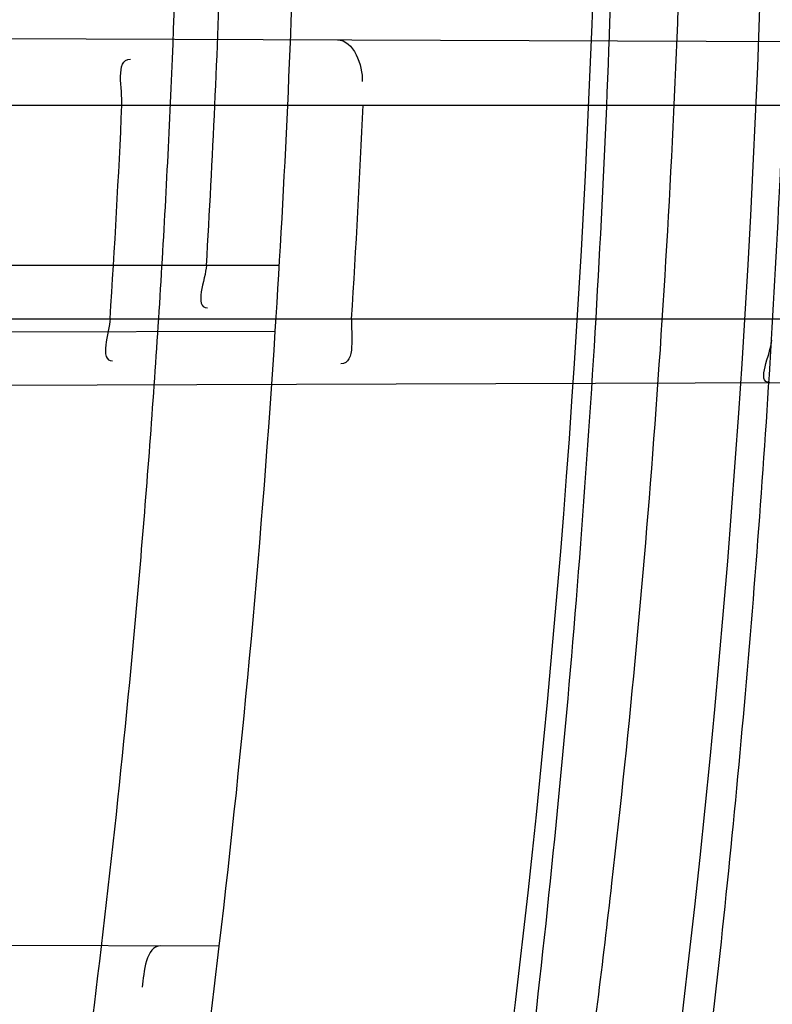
# Model space of a CAD drawing. Header units: millimetres. Extents: x 0 to 297, y 0 to 210.
# Tile 32 of 256: x 146.2165 to 146.2412, y 91.0233 to 91.0556. Entities that reach past the tile are written whole.
import ezdxf

# ---------------------------------------------------------------- set-up
doc = ezdxf.new("R2010")
doc.units = ezdxf.units.MM
doc.header["$LTSCALE"] = 16.335
doc.layers.get('0').update_dxf_attribs({"linetype": 'CONTINUOUS'})
for name, color, linetype in [('01_GLOBAL', 7, 'CONTINUOUS'), ('INTFCLR_1', 7, 'CONTINUOUS'), ('INTFCLR_144815', 7, 'CONTINUOUS')]:
    doc.layers.add(name, color=color, linetype=linetype)

msp = doc.modelspace()

# ---------------------------------------------------------------- linework, layer by layer
at = {"color": 7, "linetype": 'Continuous'}
msp.add_circle((146.8548034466, 92.13446435), 2.66, dxfattribs=at)
at = {"color": 9, "linetype": 'Continuous'}
msp.add_arc((146.8548034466, 92.13446435), 2.6259090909, 182.9674534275, 267.0325465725, dxfattribs=at)
at = {"layer": '01_GLOBAL', "color": 7, "linetype": 'Continuous'}
msp.add_circle((146.8548034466, 92.13446435), 2.695, dxfattribs=at)
at = {"layer": 'INTFCLR_1', "color": 9, "linetype": 'Continuous'}
for p, q in [((146.2038547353, 91.0549971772), (146.2627179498, 91.054791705)), ((146.2047874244, 91.0527686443), (146.2626121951, 91.0527686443)), ((146.2250232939, 91.0475186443), (146.2008186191, 91.0475186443)), ((146.2043853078, 91.0457686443), (146.2622645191, 91.0457686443)), ((146.201328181, 91.04528129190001), (146.2248900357, 91.0453635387)), ((146.2031934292, 91.0435378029), (146.2621692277, 91.04374366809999)), ((146.2230523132, 91.02518016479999), (146.1993861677, 91.0252627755))]:
    msp.add_line(p, q, dxfattribs=at)
at = {"layer": 'INTFCLR_1', "color": 6, "linetype": 'Continuous'}
for centre, radius, start, end in [((145.8396077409, 91.0702686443), 0.4224162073, 270, 90.00000002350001), ((145.8396077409, 91.0702686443), 0.4014439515, 270, 90.00000002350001), ((145.8396077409, 91.0702686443), 0.3860864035, 356.3014783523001, 358.5013841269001), ((145.8399370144, 91.07026790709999), 0.3833678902, 356.5980381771, 358.1689897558), ((145.840070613, 91.0702682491), 0.380188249, 356.3052585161, 357.3618125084), ((145.8390276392, 91.07026825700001), 0.3891384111, 356.3903501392, 357.4225309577), ((145.8396077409, 91.0702686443), 0.3860864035, 351.0719019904, 353.2935009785)]:
    msp.add_arc(centre, radius, start, end, dxfattribs=at)
at = {"layer": 'INTFCLR_1', "color": 9, "linetype": 'Continuous'}
msp.add_arc((145.8396077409, 91.0702686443), 0.3860864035, 353.2935009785, 356.3014783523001, dxfattribs=at)
for points, knots in [([(146.215167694, 90.9396470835), (146.2159987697, 90.9419085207), (146.2176274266, 90.946474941), (146.2207305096, 90.9557355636), (146.2257654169, 90.97235802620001), (146.2304341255, 90.99186806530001), (146.2335169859, 91.0093050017), (146.2348129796, 91.0182086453), (146.2354818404, 91.02335838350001), (146.2370256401, 91.0362869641), (146.2386297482, 91.0583777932), (146.2383725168, 91.0844410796), (146.2371603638, 91.1013312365), (146.2363978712, 91.10913017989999), (146.2358364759, 91.11431722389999), (146.2341019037, 91.1283170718), (146.2301634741, 91.1507347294), (146.2244881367, 91.17262139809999), (146.2204287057, 91.18561168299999), (146.2189019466, 91.1902581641), (146.2165792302, 91.19710265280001), (146.2113391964, 91.2114121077), (146.2022901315, 91.2324139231), (146.191984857, 91.25225539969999), (146.1848007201, 91.2644679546), (146.1814430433, 91.2699042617), (146.1792124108, 91.2734478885), (146.1731796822, 91.2827676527), (146.1630706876, 91.2970711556), (146.1490288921, 91.31448381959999), (146.1371354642, 91.3275359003), (146.1288272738, 91.33587871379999), (146.1242335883, 91.3402958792), (146.1178598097, 91.34625301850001), (146.1089384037, 91.3540531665), (146.0992814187, 91.3616216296), (146.0931582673, 91.3659756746), (146.0901748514, 91.36797805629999), (146.0877179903, 91.3695554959), (146.0855301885, 91.370872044), (146.0836031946, 91.37188306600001), (146.0825200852, 91.3723860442), (146.0816575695, 91.37269367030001), (146.0810609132, 91.3728329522), (146.0805598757, 91.3727572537), (146.0804622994, 91.37228572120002), (146.0807027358, 91.3717645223), (146.0811202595, 91.37104224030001), (146.0817948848, 91.3701330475), (146.0826939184, 91.36902450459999), (146.0838249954, 91.3677243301), (146.0851758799, 91.36623182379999), (146.086740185, 91.3645487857), (146.0892045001, 91.3619398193), (146.0927127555, 91.3582725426), (146.0992604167, 91.35140180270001), (146.106411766, 91.3436935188), (146.1129263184, 91.3363261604), (146.1169531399, 91.331641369), (146.123428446, 91.3239507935), (146.1333417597, 91.31148785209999), (146.1463378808, 91.2933556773), (146.155744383, 91.27855323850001), (146.1619029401, 91.26801686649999), (146.1660815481, 91.2606062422), (146.1732904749, 91.2470796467), (146.1829180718, 91.22665319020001), (146.189559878, 91.2096229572), (146.192649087, 91.2007931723)], [0, 0, 0, 0, 0.0103790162, 0.0208837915, 0.0420711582, 0.08518389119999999, 0.1071959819, 0.1183353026, 0.1239410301, 0.1295663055, 0.1744258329, 0.2192337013, 0.2417180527, 0.2473539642, 0.2529903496, 0.2641931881, 0.3081223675, 0.3509244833, 0.3614867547, 0.3667496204, 0.3719934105, 0.3926231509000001, 0.4323812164, 0.470412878, 0.488854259, 0.4934078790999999, 0.4979383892, 0.5068921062, 0.5412323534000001, 0.5733304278, 0.6031976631, 0.6172528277, 0.6240454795, 0.630650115, 0.6548352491, 0.6750685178, 0.6834752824, 0.6871962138, 0.6905460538, 0.6960524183, 0.6981915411, 0.6999110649, 0.7012078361, 0.7020914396, 0.7026255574, 0.7031007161, 0.7038824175, 0.7050749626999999, 0.7066970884, 0.7087489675, 0.7112252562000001, 0.7141187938, 0.7174211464, 0.7211233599, 0.729578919, 0.7392839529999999, 0.762009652, 0.7748693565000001, 0.7816473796, 0.7886214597, 0.8181786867, 0.8502212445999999, 0.8846823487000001, 0.8936821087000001, 0.9027944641, 0.9213301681, 0.9597016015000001, 1, 1, 1, 1]), ([(146.0853256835, 91.3712686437), (146.0858354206, 91.3712685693), (146.0884302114, 91.37024205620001), (146.0914097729, 91.3684995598), (146.094679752, 91.36644225), (146.0977098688, 91.3644452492), (146.1039326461, 91.360106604), (146.1137472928, 91.3525690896), (146.1228234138, 91.3447983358), (146.1293077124, 91.3388643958), (146.1339781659, 91.33446754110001), (146.1424222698, 91.3261670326), (146.1545124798, 91.3131819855), (146.1687911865, 91.29585634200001), (146.1790766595, 91.28161812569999), (146.1852148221, 91.2723404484), (146.1874832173, 91.2688147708), (146.1908964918, 91.263408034), (146.1981971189, 91.2512666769), (146.2086731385, 91.2315369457), (146.2178781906, 91.21064109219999), (146.2232089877, 91.19640184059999), (146.2255710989, 91.18959322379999), (146.227123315, 91.18497242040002), (146.2312489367, 91.17205880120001), (146.2370185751, 91.1502981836), (146.2410247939, 91.1279970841), (146.242788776, 91.1140716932), (146.2433595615, 91.1089133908), (146.2441347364, 91.1011583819), (146.2453671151, 91.08436335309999), (146.2456287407, 91.058442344), (146.2439975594, 91.03647449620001), (146.2424282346, 91.02361998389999), (146.2417481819, 91.0184987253), (146.2404303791, 91.0096435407), (146.2372949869, 90.9922981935), (146.2325471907, 90.97289442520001), (146.2274296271, 90.95636879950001), (146.2242749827, 90.9471599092), (146.2226192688, 90.94261896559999), (146.2217743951, 90.9403701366)], [0, 0, 0, 0, 0.0031306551, 0.0166311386, 0.0214593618, 0.0268204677, 0.03892666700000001, 0.0680356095, 0.1027865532, 0.1122690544, 0.1220182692, 0.1421808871, 0.1849821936, 0.2309157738, 0.2799873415, 0.2927705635, 0.2992370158, 0.3057352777, 0.3320402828, 0.3862318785, 0.4428084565, 0.4721382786, 0.4795908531, 0.487069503, 0.5020757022, 0.562848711, 0.6251729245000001, 0.641061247, 0.6490543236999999, 0.6570463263, 0.6889269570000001, 0.7524525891, 0.8160592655, 0.8240370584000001, 0.8319876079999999, 0.8477879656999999, 0.8790177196, 0.9402188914, 0.9703170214, 0.9852457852, 1, 1, 1, 1]), ([(146.0853256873, 90.7692686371), (146.0851880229, 90.76926865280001), (146.0848509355, 90.76933511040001), (146.0848682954, 90.76994105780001), (146.0852289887, 90.7705644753), (146.0858526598, 90.7714910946), (146.0868032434, 90.7726443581), (146.0886356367, 90.7747215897), (146.090803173, 90.7769929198), (146.093215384, 90.77947858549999), (146.0959839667, 90.7823063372), (146.1017014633, 90.78813019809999), (146.1087122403, 90.79541364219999), (146.1151564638, 90.8024097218), (146.1186445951, 90.80629812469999), (146.1207113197, 90.8086358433), (146.1261908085, 90.8148966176), (146.1356953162, 90.82630389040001), (146.1488811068, 90.8438006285), (146.1596415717, 90.8598377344), (146.1664241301, 90.87098636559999), (146.1695721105, 90.8763942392), (146.1716900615, 90.88010002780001), (146.1775256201, 90.8906021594), (146.1865751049, 90.9085978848), (146.1953782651, 90.9295730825), (146.2008882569, 90.9449633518), (146.2034958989, 90.9529350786), (146.2049438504, 90.9575818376), (146.2085119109, 90.96942638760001), (146.2137695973, 90.9900678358), (146.2180725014, 91.0149384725), (146.2199207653, 91.0314342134), (146.2205908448, 91.0391798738), (146.2209875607, 91.0443838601), (146.221855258, 91.0586438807), (146.2220882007, 91.0819731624), (146.2204334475, 91.1052178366), (146.2187124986, 91.1193111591), (146.218008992, 91.1244278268), (146.2168850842, 91.13203296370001), (146.2140893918, 91.1481570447), (146.2084266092, 91.17229781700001), (146.202482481, 91.1910654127), (146.1992099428, 91.20019722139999)], [0, 0, 0, 0, 0.0008731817, 0.001718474, 0.0032338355, 0.0055641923, 0.008732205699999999, 0.0127298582, 0.0231213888, 0.0286463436, 0.0346993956, 0.04822263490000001, 0.0804125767, 0.0988155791, 0.1085508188, 0.1135449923, 0.1186070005, 0.1613231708, 0.2076862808, 0.2575123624, 0.2837454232, 0.2904461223, 0.2972015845, 0.3108183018, 0.3666504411, 0.4248609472, 0.4549769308, 0.4703146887, 0.4780576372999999, 0.4858477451, 0.5487776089, 0.6130123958, 0.6457680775, 0.6540347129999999, 0.6623246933, 0.6788711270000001, 0.74464742, 0.8101273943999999, 0.8265053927, 0.8346996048, 0.8428861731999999, 0.8752668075, 0.9384714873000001, 1, 1, 1, 1])]:
    msp.add_open_spline(points, degree=3, knots=knots, dxfattribs=at)
at = {"layer": 'INTFCLR_1', "color": 6, "linetype": 'Continuous'}
for points, knots in [([(146.1150652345, 91.3712686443), (146.1142109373, 91.3712686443), (146.1157546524, 91.3683280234), (146.1170803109, 91.3667058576), (146.1192467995, 91.3638593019), (146.1219201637, 91.3606396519), (146.125337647, 91.3565305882), (146.129332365, 91.3517587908), (146.1336170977, 91.3465688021), (146.1378478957, 91.3413533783), (146.1417862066, 91.33638567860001), (146.1454017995, 91.33172329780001), (146.1486896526, 91.3273866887), (146.1516611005, 91.3233827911), (146.1543369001, 91.3197024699), (146.156743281, 91.3163299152), (146.1589048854, 91.3132456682), (146.1608385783, 91.3104414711), (146.1625660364, 91.3078989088), (146.1641084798, 91.30559694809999), (146.165490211, 91.30350884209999), (146.1667189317, 91.3016311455), (146.1678098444, 91.29994672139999), (146.1687779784, 91.29843810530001), (146.1696459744, 91.2970741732), (146.1706214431, 91.29552968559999), (146.171753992, 91.2937197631), (146.1728766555, 91.29190262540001), (146.1738510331, 91.2903096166), (146.1746912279, 91.2889253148), (146.1756155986, 91.2873892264), (146.1766371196, 91.2856754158), (146.1777643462, 91.28376355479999), (146.1790081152, 91.2816276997), (146.1803754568, 91.2792474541), (146.181880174, 91.2765877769), (146.1835347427, 91.2736124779), (146.1853542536, 91.27027563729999), (146.1873580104, 91.2665190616), (146.1895596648, 91.26228659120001), (146.1919715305, 91.2575132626), (146.194608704, 91.25211957), (146.1974929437, 91.24599442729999), (146.200642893, 91.2390039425), (146.2040752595, 91.23097719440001), (146.207802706, 91.22170867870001), (146.2118351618, 91.2109047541), (146.2161179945, 91.1983172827), (146.2203681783, 91.1842931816), (146.2242872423, 91.1694234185), (146.2276657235, 91.1543820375), (146.2304753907, 91.139299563), (146.2327156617, 91.12423570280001), (146.2343982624, 91.1091881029), (146.2355287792, 91.09419226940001), (146.236117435, 91.07923359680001), (146.2361708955, 91.0643357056), (146.2356951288, 91.04948488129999), (146.2346936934, 91.03468304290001), (146.2331693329, 91.0199420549), (146.2311191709, 91.00523224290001), (146.2285428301, 90.9905732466), (146.2254275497, 90.9759332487), (146.2217708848, 90.96133081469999), (146.2176203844, 90.94696854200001), (146.2132204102, 90.93354429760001), (146.2088852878, 90.9216267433), (146.2048596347, 90.91144843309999), (146.2011587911, 90.9027023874), (146.1977663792, 90.8951298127), (146.1946668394, 90.88853337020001), (146.1918379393, 90.88275133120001), (146.1892594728, 90.8776633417), (146.1869119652, 90.8731715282), (146.1847820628, 90.86920240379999), (146.1828538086, 90.8656918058), (146.1811073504, 90.8625765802), (146.1795253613, 90.85980462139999), (146.1780916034, 90.8573318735), (146.1767959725, 90.85512907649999), (146.1756290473, 90.853169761), (146.1745782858, 90.8514245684), (146.1736278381, 90.8498612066), (146.1727650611, 90.8484544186), (146.1719665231, 90.84716262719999), (146.1711689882, 90.84588214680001), (146.1703111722, 90.8445150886), (146.1693416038, 90.84298277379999), (146.1682509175, 90.8412753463), (146.1670226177, 90.8393723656), (146.1656376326, 90.83725160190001), (146.1640803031, 90.83489670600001), (146.1623329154, 90.8322916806), (146.1603729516, 90.82941522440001), (146.1581781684, 90.826247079), (146.1557236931, 90.8227690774), (146.1529902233, 90.81897164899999), (146.1499514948, 90.81483864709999), (146.1465806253, 90.8103557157), (146.1428687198, 90.80553486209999), (146.1388145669, 90.8003907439), (146.1344498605, 90.7949851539), (146.129996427, 90.7895765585), (146.1258273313, 90.7845911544), (146.1222457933, 90.7802900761), (146.1194492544, 90.7769295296), (146.1171773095, 90.7739602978), (146.1158081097, 90.7722877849), (146.114193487, 90.7692686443), (146.1150652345, 90.7692686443)], [0, 0, 0, 0, 0.0038604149, 0.007501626, 0.0124785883, 0.0188917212, 0.0268498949, 0.0364677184, 0.0470694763, 0.05724446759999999, 0.0668187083, 0.0757144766, 0.08390537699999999, 0.0914099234, 0.09824517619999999, 0.1044667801, 0.1101313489, 0.1152642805, 0.1198589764, 0.1240215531, 0.1277856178, 0.1311734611, 0.1341617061, 0.1368541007, 0.1392736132, 0.1414672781, 0.1451087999, 0.148921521, 0.1511192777, 0.1535471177, 0.1562389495, 0.1592204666, 0.1625628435, 0.1662680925, 0.1703891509, 0.1749670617, 0.1800766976, 0.185772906, 0.1921414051, 0.1993155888, 0.2073311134, 0.2163077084, 0.2264451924, 0.2379233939, 0.2509534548, 0.2658909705, 0.2830621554, 0.3030578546, 0.3259639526, 0.3492662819, 0.3725305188, 0.395610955, 0.4185782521, 0.4413347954, 0.4640172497, 0.4865192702, 0.5089682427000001, 0.5313242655, 0.5536477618, 0.5759939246, 0.5982772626, 0.6207472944, 0.6432362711, 0.6658996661, 0.6887559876, 0.7107777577, 0.7297237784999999, 0.7460531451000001, 0.7602331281, 0.7726347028, 0.7835467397, 0.7931663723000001, 0.8017211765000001, 0.8093215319, 0.8160683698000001, 0.8220757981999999, 0.8274205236, 0.83220661, 0.8364980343, 0.8403367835, 0.8437547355, 0.8468031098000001, 0.8495420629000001, 0.8520223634, 0.8542604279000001, 0.8564046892, 0.8588391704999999, 0.8615533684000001, 0.8645986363, 0.8679945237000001, 0.8717882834, 0.8760445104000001, 0.8807522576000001, 0.8859628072, 0.8917731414, 0.8981681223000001, 0.9051985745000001, 0.9129160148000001, 0.9213486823, 0.930543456, 0.9404096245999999, 0.9509435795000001, 0.9619432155, 0.9720502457, 0.9803711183, 0.9870628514, 0.9922716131, 0.9960607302, 1, 1, 1, 1]), ([(146.1150652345, 90.7692686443), (146.1160387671, 90.7692686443), (146.1177271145, 90.7704064), (146.1203228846, 90.771969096), (146.1232989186, 90.77413160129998), (146.1269787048, 90.7769491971), (146.1313602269, 90.7805465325), (146.136189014, 90.7847397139), (146.1410884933, 90.7892225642), (146.14571304, 90.7936536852), (146.1499506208, 90.7978758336), (146.1538079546, 90.8018604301), (146.1573032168, 90.80558744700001), (146.1604624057, 90.80905244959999), (146.1633068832, 90.8122543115), (146.1658602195, 90.8151952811), (146.1681553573, 90.81789510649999), (146.1702110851, 90.8203595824), (146.1720499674, 90.82260144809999), (146.1736917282, 90.82463420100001), (146.175161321, 90.82647923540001), (146.1764960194, 90.8281758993), (146.177810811, 90.8298661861), (146.1792115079, 90.8316888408), (146.1806985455, 90.83365031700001), (146.1821699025, 90.8356187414), (146.183615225, 90.8375779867), (146.1851191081, 90.83964462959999), (146.1867839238, 90.8419668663), (146.1886446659, 90.84460610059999), (146.1907239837, 90.84761283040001), (146.1930437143, 90.8510418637), (146.1956231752, 90.8549500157), (146.1984823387, 90.8594072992), (146.2016518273, 90.86451166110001), (146.2051614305, 90.8703758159), (146.209038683, 90.87713741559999), (146.2133125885, 90.8849785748), (146.2180078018, 90.8941127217), (146.2231555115, 90.90485947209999), (146.2286552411, 90.91737178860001), (146.2341538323, 90.9312565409), (146.2392951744, 90.9458956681), (146.2438614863, 90.9607345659), (146.2478132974, 90.9756282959), (146.2511637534, 90.9905608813), (146.2539112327, 91.0054533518), (146.2560779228, 91.020346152), (146.2576685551, 91.0351758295), (146.2586982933, 91.04996599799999), (146.2591763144, 91.0647019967), (146.2591102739, 91.07938636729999), (146.2585051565, 91.0940278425), (146.2573642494, 91.1086171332), (146.2556872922, 91.1231604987), (146.2534729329, 91.1376558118), (146.2507211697, 91.1520808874), (146.2474209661, 91.1664680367), (146.2435667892, 91.18079923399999), (146.239139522, 91.1950910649), (146.234151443, 91.20927087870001), (146.2288018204, 91.2228037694), (146.2234345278, 91.2350612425), (146.218408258, 91.24561069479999), (146.2138248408, 91.25458398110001), (146.2096571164, 91.2622864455), (146.2058775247, 91.2689320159), (146.2024553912, 91.2746998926), (146.1993628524, 91.27972662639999), (146.196567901, 91.2841272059), (146.1940471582, 91.2879852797), (146.1917761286, 91.291377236), (146.189737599, 91.2943570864), (146.1879066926, 91.29698229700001), (146.18627007, 91.2992900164), (146.1848016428, 91.3013303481), (146.183482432, 91.3031394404), (146.182221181, 91.3048484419), (146.1809100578, 91.3066048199), (146.1794654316, 91.30851560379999), (146.1779774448, 91.3104564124), (146.1764846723, 91.31237679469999), (146.1749729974, 91.3142966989), (146.1733137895, 91.3163746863), (146.1714604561, 91.3186595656), (146.1693845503, 91.3211749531), (146.1670661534, 91.32393152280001), (146.1644777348, 91.32694376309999), (146.1615962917, 91.33021938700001), (146.1583918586, 91.3337681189), (146.154841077, 91.33758842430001), (146.1509238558, 91.34167085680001), (146.1466153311, 91.3459997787), (146.1419164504, 91.35053715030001), (146.1369054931, 91.3551583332), (146.1319289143, 91.35951049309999), (146.1273729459, 91.3632762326), (146.1235388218, 91.3662278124), (146.1204516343, 91.36848349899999), (146.1177826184, 91.37009623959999), (146.1160568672, 91.3712686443), (146.1150652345, 91.3712686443)], [0, 0, 0, 0, 0.0042187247, 0.0081401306, 0.0133978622, 0.0200459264, 0.0282638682, 0.0379443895, 0.0477615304, 0.05703690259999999, 0.0656973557, 0.0736821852, 0.0810680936, 0.0878383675, 0.0940009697, 0.0996271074, 0.1047154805, 0.1093563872, 0.1135342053, 0.1172803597, 0.1206792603, 0.1237557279, 0.1266349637, 0.1299589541, 0.1337168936, 0.1373013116, 0.1406085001, 0.1442672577, 0.148377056, 0.1529904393, 0.1582606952, 0.164218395, 0.1709303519, 0.1785521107, 0.1871652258, 0.1969659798, 0.2081658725, 0.2209392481, 0.2356613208, 0.2526660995, 0.2725685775, 0.2948769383, 0.3173640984, 0.3397873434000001, 0.3621386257, 0.3841211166, 0.4060891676, 0.4277469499, 0.4493218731, 0.470705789, 0.4919793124, 0.5131981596, 0.5343255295, 0.5554668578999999, 0.5765984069, 0.5977513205, 0.6189954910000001, 0.6402209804, 0.6617015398, 0.6832900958, 0.7050415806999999, 0.7268239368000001, 0.7463339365, 0.7630160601, 0.7774553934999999, 0.7899931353, 0.8009638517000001, 0.8105830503, 0.8190545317, 0.8265380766, 0.8331730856, 0.8390248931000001, 0.8442268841, 0.8488182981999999, 0.8528943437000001, 0.8564866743, 0.8597116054, 0.8625968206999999, 0.8656908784, 0.8692094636, 0.8729771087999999, 0.8762884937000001, 0.879749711, 0.8835661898, 0.8878115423, 0.8924986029, 0.8976989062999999, 0.9034198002, 0.9097088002, 0.9166034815, 0.9241390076, 0.9323094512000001, 0.9411199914, 0.9506041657, 0.9606137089, 0.9706541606, 0.9792553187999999, 0.9862062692, 0.9916647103, 0.9957028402, 1, 1, 1, 1])]:
    msp.add_open_spline(points, degree=3, knots=knots, dxfattribs=at)
for points in [[(146.2269266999, 91.0549166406), (146.2274583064, 91.05491478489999), (146.2277673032, 91.05407786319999), (146.2277433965, 91.0535467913)], [(146.2198559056, 91.0527686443), (146.2198794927, 91.0532805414), (146.2196202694, 91.054282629), (146.2201327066, 91.05428084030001)], [(146.2226293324, 91.0475186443), (146.2226017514, 91.04705461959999), (146.2221970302, 91.04612287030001), (146.222661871, 91.0461244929)], [(146.2194686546, 91.0457686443), (146.21943882, 91.0453066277), (146.219085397, 91.04438038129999), (146.219548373, 91.0443819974)], [(146.2273940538, 91.0457686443), (146.2273621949, 91.0452636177), (146.227548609, 91.0442935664), (146.2270425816, 91.0442918)], [(146.2411195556, 91.0436701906), (146.2406547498, 91.04366856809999), (146.2411538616, 91.0445992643), (146.2411821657, 91.0450632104)], [(146.2211281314, 91.02518688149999), (146.2206333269, 91.0251886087), (146.2205805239, 91.024323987), (146.2205195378, 91.0238329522)]]:
    msp.add_open_spline(points, degree=3, dxfattribs=at)
at = {"layer": 'INTFCLR_144815', "color": 6, "linetype": 'Continuous'}
for radius in [0.4466793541, 0.4256665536]:
    msp.add_circle((145.8396077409, 91.0702686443), radius, dxfattribs=at)
for radius, start, end in [(0.6157754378, 313.9937911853, 154.5150993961), (0.5947754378, 312.9543589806, 154.5144414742), (0.5751005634, 282.2440355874, 71.2863570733), (0.4537777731, 308.490992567, 51.50900743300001), (0.3959554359, 348.5228250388, 11.4771749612)]:
    msp.add_arc((145.8396077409, 91.0702686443), radius, start, end, dxfattribs=at)
at = {"layer": 'INTFCLR_144815', "color": 9, "linetype": 'Continuous'}
for centre, radius, start, end in [((145.8396077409, 91.0702686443), 0.5712784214, 292.4997540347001, 54.0964566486), ((145.8396102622, 91.0702698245), 0.5153523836, 292.4997540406, 54.09645665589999), ((145.8396077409, 91.0702686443), 0.450734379, 313.8592910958, 46.1407088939)]:
    msp.add_arc(centre, radius, start, end, dxfattribs=at)
at = {"layer": 'INTFCLR_144815', "color": 6, "linetype": 'Continuous'}
for points, knots in [([(146.1515348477, 90.7587687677), (146.1512150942, 90.7587746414), (146.1512119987, 90.7600070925), (146.1517859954, 90.7606977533), (146.1523169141, 90.7616585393), (146.1528921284, 90.7625183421), (146.1535763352, 90.7635215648), (146.1543814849, 90.7646472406), (146.15530592, 90.76590779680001), (146.1563525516, 90.76730531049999), (146.1575225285, 90.7688454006), (146.1588179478, 90.7705337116), (146.1602417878, 90.77237807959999), (146.1617966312, 90.7743862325), (146.1634827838, 90.7765637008), (146.1652973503, 90.7789125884), (146.1672357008, 90.7814334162), (146.169295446, 90.7841302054), (146.1714790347, 90.7870140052), (146.1737896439, 90.7900978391), (146.1762240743, 90.7933873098), (146.1787743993, 90.79688231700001), (146.1814309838, 90.80058082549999), (146.1841860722, 90.80448380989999), (146.1870298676, 90.8085896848), (146.1899514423, 90.8128953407), (146.1929388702, 90.81739609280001), (146.195979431, 90.82208572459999), (146.1990598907, 90.82695665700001), (146.2021667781, 90.832000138), (146.2052866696, 90.837206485), (146.2084064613, 90.8425653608), (146.2115136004, 90.84806604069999), (146.2145962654, 90.85369765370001), (146.2176434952, 90.85944939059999), (146.2206452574, 90.86531064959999), (146.2235925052, 90.87127120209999), (146.2264771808, 90.8773212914), (146.2292921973, 90.88345171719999), (146.2320314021, 90.88965389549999), (146.2346894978, 90.8959198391), (146.2372619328, 90.9022420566), (146.2397453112, 90.90861474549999), (146.2421317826, 90.9150191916), (146.2444188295, 90.9214479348), (146.2466074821, 90.92790255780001), (146.2487002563, 90.9343910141), (146.2506975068, 90.9409155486), (146.2525965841, 90.9474680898), (146.2543963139, 90.95404485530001), (146.2560946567, 90.9606375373), (146.2576905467, 90.9672398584), (146.2591843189, 90.9738506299), (146.2605765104, 90.98046966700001), (146.2618676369, 90.9870969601), (146.2630580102, 90.99373176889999), (146.2641477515, 91.00037227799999), (146.2651369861, 91.0070162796), (146.2660260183, 91.0136624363), (146.2668152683, 91.02031037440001), (146.2675051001, 91.0269596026), (146.2680958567, 91.03360976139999), (146.2685878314, 91.0402603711), (146.2689813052, 91.04691137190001), (146.269276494, 91.05356251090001), (146.2694735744, 91.0602138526), (146.2695726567, 91.0668651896), (146.2695738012, 91.07351660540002), (146.2694770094, 91.08016791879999), (146.2692822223, 91.0868192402), (146.2689893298, 91.0934703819), (146.2685981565, 91.1001213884), (146.2681084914, 91.10677196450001), (146.2675200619, 91.1134219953), (146.2668325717, 91.12007108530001), (146.2660456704, 91.1267189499), (146.2651589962, 91.1333650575), (146.2641721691, 91.140008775), (146.2630848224, 91.1466492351), (146.2618965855, 91.1532855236), (146.2606070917, 91.1599166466), (146.2592161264, 91.1665408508), (146.2577236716, 91.1731557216), (146.25612979, 91.17975889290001), (146.2544344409, 91.1863486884), (146.2526374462, 91.19292404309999), (146.2507388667, 91.199483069), (146.2487392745, 91.2060224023), (146.2466397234, 91.21253772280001), (146.2444415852, 91.21902445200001), (146.2421464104, 91.2254781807), (146.2397562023, 91.2318939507), (146.2372735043, 91.23826617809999), (146.2347014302, 91.24458873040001), (146.2320437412, 91.2508548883), (146.2293049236, 91.2570573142), (146.2264902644, 91.2631880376), (146.2236059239, 91.2692384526), (146.220658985, 91.2751993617), (146.2176574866, 91.2810610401), (146.2146104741, 91.2868132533), (146.211527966, 91.2924454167), (146.2084209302, 91.29794670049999), (146.2053011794, 91.3033062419), (146.2021812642, 91.3085133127), (146.1990742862, 91.31355757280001), (146.1959936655, 91.31842933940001), (146.1929528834, 91.3231198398), (146.189965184, 91.32762147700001), (146.187043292, 91.3319280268), (146.1841991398, 91.3360347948), (146.1814436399, 91.339938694), (146.1787864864, 91.34363828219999), (146.1762360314, 91.34713370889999), (146.1737992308, 91.3504265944), (146.1714816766, 91.35351982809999), (146.1692876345, 91.3564173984), (146.1672201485, 91.3591241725), (146.1652811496, 91.36164570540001), (146.1634716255, 91.36398800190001), (146.1617917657, 91.3661573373), (146.1602410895, 91.3681601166), (146.1588186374, 91.3700026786), (146.1575230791, 91.3716911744), (146.1563528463, 91.37323156), (146.1553062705, 91.3746291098), (146.1543814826, 91.3758897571), (146.1535770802, 91.37701559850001), (146.1528902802, 91.3780187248), (146.1523225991, 91.3788790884), (146.1518630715, 91.37966964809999), (146.151402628, 91.3804116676), (146.1510534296, 91.3817596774), (146.1515348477, 91.3817685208)], [0, 0, 0, 0, 0.0014103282, 0.0032894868, 0.0045784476, 0.006109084, 0.0078878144, 0.009921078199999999, 0.0122159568, 0.0147800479, 0.0176210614, 0.0207450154, 0.0241645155, 0.0278962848, 0.0319450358, 0.0363094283, 0.0409856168, 0.0459681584, 0.0512740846, 0.0569372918, 0.0629614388, 0.06932079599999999, 0.0760170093, 0.0830428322, 0.09038864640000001, 0.09804223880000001, 0.1059886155, 0.1142106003, 0.1226891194, 0.1314036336, 0.1403327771, 0.1494548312, 0.1587482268, 0.1681920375, 0.1777662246, 0.1874518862, 0.1972313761, 0.2070885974, 0.2170088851, 0.2269790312, 0.2369874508, 0.247023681, 0.2570780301, 0.2671479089, 0.2771627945, 0.2871678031, 0.297203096, 0.3072268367, 0.3172573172, 0.3272873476, 0.3372951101, 0.3472786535, 0.3572404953, 0.3671820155, 0.3771057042, 0.38701475, 0.3969071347, 0.4067804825, 0.4166362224, 0.4264761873, 0.4363022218, 0.4461151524, 0.4559173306, 0.4657100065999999, 0.4754958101, 0.4852761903, 0.4950537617, 0.5048299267, 0.514607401, 0.5243876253, 0.5341732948, 0.5439658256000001, 0.5537677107, 0.5635801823, 0.5734055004, 0.5832449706, 0.5931003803, 0.6029729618, 0.6128636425, 0.6227732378, 0.6327028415, 0.6426530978, 0.6526214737, 0.6626060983, 0.6726078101, 0.6826271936, 0.6926651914, 0.7027189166, 0.7127821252, 0.7228511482, 0.7329216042, 0.7429877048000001, 0.7530428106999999, 0.7630790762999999, 0.7730874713, 0.7830577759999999, 0.7929782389, 0.8028356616, 0.8126154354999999, 0.8223014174, 0.8318761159, 0.8413205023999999, 0.8506146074, 0.8597374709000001, 0.8686675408, 0.8773831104, 0.8858627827, 0.8940860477, 0.9020337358, 0.9096886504, 0.9170358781, 0.9240630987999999, 0.9307608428, 0.9371226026, 0.9431446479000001, 0.9488258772, 0.9541674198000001, 0.9591725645, 0.9638462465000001, 0.9681947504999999, 0.9722253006, 0.9759458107, 0.979364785, 0.9824904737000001, 0.9853313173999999, 0.9878955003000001, 0.9901906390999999, 0.9922241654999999, 0.994002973, 0.9955336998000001, 0.9968227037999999, 0.9978766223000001, 1, 1, 1, 1]), ([(146.1616919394, 91.3712686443), (146.1613689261, 91.3712686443), (146.161354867, 91.3700255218), (146.1618990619, 91.3693139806), (146.1624036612, 91.3683331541), (146.1629511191, 91.3674540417), (146.1636029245, 91.3664290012), (146.1643702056, 91.3652789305), (146.1652510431, 91.3639918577), (146.1662478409, 91.3625660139), (146.1673615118, 91.3609958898), (146.1685933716, 91.35927662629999), (146.1699443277, 91.3574028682), (146.1714151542, 91.35536903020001), (146.1730061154, 91.3531695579), (146.1747171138, 91.35079874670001), (146.1765473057, 91.34825122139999), (146.1784952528, 91.3455217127), (146.1805585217, 91.34260561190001), (146.1827337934, 91.3394988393), (146.1850166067, 91.33619825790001), (146.187401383, 91.332701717), (146.1898813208, 91.3290083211), (146.1924484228, 91.32511854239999), (146.1950935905, 91.32103426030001), (146.1978067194, 91.31675882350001), (146.2005768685, 91.3122970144), (146.2033924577, 91.3076549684), (146.2062415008, 91.3028400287), (146.2091118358, 91.2978605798), (146.2119913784, 91.29272580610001), (146.2148683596, 91.2874454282), (146.2177314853, 91.2820295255), (146.2205700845, 91.27648833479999), (146.2233742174, 91.2708320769), (146.2261347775, 91.2650707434), (146.2288435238, 91.2592139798), (146.2314930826, 91.2532710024), (146.2340769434, 91.24725050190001), (146.2365894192, 91.2411606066), (146.2390255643, 91.2350089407), (146.2413812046, 91.22880240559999), (146.2436527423, 91.2225475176), (146.2458372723, 91.21624994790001), (146.2479322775, 91.2099152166), (146.2499358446, 91.2035479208), (146.2518463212, 91.19715263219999), (146.2536625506, 91.1907330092), (146.255383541, 91.184292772), (146.2570086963, 91.17783475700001), (146.2585375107, 91.17136193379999), (146.2599697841, 91.16487642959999), (146.261305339, 91.1583806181), (146.262544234, 91.1518760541), (146.2636865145, 91.1453645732), (146.2647323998, 91.1388472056), (146.265682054, 91.1323253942), (146.2665357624, 91.1257998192), (146.2672937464, 91.1192715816), (146.2679563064, 91.1127410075), (146.2685236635, 91.1062089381), (146.2689960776, 91.09967549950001), (146.2693737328, 91.09314134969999), (146.2696568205, 91.0866064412), (146.2698454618, 91.08007129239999), (146.2699397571, 91.07353577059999), (146.2699397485, 91.0670003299), (146.2698454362, 91.06046482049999), (146.2696567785, 91.053929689), (146.2693736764, 91.0473948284), (146.2689960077, 91.0408607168), (146.2685235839, 91.0343273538), (146.2679562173, 91.0277953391), (146.2672936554, 91.0212648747), (146.2665356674, 91.0147367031), (146.2656819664, 91.0082112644), (146.2647323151, 91.0016895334), (146.263686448, 90.9951723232), (146.2625441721, 90.9886608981), (146.2613053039, 90.982156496), (146.2599697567, 90.975660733), (146.2585375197, 90.9691753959), (146.257008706, 90.96270257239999), (146.2553835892, 90.9562447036), (146.2536625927, 90.949804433), (146.2518464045, 90.94338494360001), (146.2499359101, 90.9369895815), (146.2479323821, 90.9306223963), (146.2458373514, 90.92428757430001), (146.2436528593, 90.9179901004), (146.2413812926, 90.9117351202), (146.2390256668, 90.90552861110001), (146.2365895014, 90.899376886), (146.2340770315, 90.8932869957), (146.2314931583, 90.88726645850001), (146.2288435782, 90.88132342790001), (146.2261348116, 90.875466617), (146.2233742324, 90.86970524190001), (146.2205700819, 90.8640489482), (146.2177314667, 90.8585077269), (146.2148683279, 90.8530918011), (146.2119913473, 90.8478114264), (146.2091118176, 90.84267667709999), (146.2062415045, 90.8376972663), (146.2033924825, 90.8328823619), (146.200576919, 90.82824035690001), (146.1978068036, 90.82377859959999), (146.1950937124, 90.8195032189), (146.1924485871, 90.815418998), (146.1898815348, 90.8115292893), (146.1874016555, 90.8078359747), (146.1850169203, 90.8043394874), (146.1827341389, 90.8010389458), (146.1805588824, 90.7979321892), (146.1784956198, 90.79501609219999), (146.1765476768, 90.7922865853), (146.1747174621, 90.7897390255), (146.1730064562, 90.78736820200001), (146.1714154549, 90.7851686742), (146.1699446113, 90.78313481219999), (146.1685936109, 90.7812609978), (146.1673617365, 90.7795417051), (146.1662480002, 90.7779715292), (146.1652512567, 90.7765456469), (146.1643701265, 90.7752585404), (146.1636036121, 90.7741083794), (146.1629493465, 90.7730834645), (146.1624091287, 90.7722038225), (146.1619724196, 90.7713972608), (146.1615362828, 90.7706337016), (146.1612048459, 90.7692686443), (146.1616919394, 90.7692686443)], [0, 0, 0, 0, 0.0014863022, 0.0034583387, 0.00480742, 0.0064070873, 0.008263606, 0.0103831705, 0.0127725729, 0.0154385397, 0.018388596, 0.0216299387, 0.0251705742, 0.0290176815, 0.0331791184, 0.0376612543, 0.0424708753, 0.0476126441, 0.053091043, 0.05890788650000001, 0.0650637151, 0.071556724, 0.0783824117, 0.08553378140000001, 0.09300120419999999, 0.1007725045, 0.1088330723, 0.1171662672, 0.125753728, 0.1345758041, 0.1436120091, 0.1528416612, 0.1622443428, 0.1717998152, 0.1814887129, 0.1912927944, 0.2011949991, 0.2111795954, 0.2212322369, 0.2313400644, 0.2414915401, 0.251676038, 0.2618853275, 0.272110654, 0.2823462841, 0.2925853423, 0.3028240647, 0.3130572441, 0.3232827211, 0.3334966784, 0.3436983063, 0.353884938, 0.364056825, 0.3742120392, 0.3843517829, 0.3944749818, 0.4045834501, 0.4146764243, 0.4247563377, 0.4348229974, 0.4448791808, 0.4549248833, 0.4649631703, 0.4749943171, 0.4850215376, 0.4950452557, 0.505068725, 0.5150924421, 0.5251196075, 0.5351507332, 0.5451888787, 0.5552345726, 0.5652905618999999, 0.5753571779, 0.5854368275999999, 0.5955298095, 0.6056379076, 0.615761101, 0.6259004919, 0.6360558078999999, 0.6462271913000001, 0.6564139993, 0.6666151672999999, 0.6768294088, 0.6870543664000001, 0.6972879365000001, 0.7075261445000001, 0.7177656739, 0.7280008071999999, 0.7382265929, 0.7484354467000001, 0.7586203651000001, 0.7687717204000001, 0.7788795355, 0.7889322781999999, 0.7989169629, 0.8088192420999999, 0.8186233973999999, 0.8283123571, 0.8378678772, 0.8472706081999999, 0.8565002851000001, 0.8655364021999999, 0.8743584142, 0.8829458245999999, 0.8912789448, 0.8993394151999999, 0.9071106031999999, 0.9145779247, 0.9217291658, 0.9285546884, 0.9350475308, 0.9412033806, 0.9470201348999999, 0.9524985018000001, 0.9576403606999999, 0.9624499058, 0.9669322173, 0.9710936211, 0.9749409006, 0.978481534, 0.9817230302, 0.984673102, 0.9873392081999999, 0.9897286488, 0.9918483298, 0.9937048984, 0.9953046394, 0.9966537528, 0.9977587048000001, 1, 1, 1, 1]), ([(146.2419187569, 91.0702686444), (146.2419187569, 91.06613607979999), (146.2417972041, 91.05786639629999), (146.2412501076, 91.0454639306), (146.2403370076, 91.0330611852), (146.2390551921, 91.0206591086), (146.2374020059, 91.0082597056), (146.2353745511, 90.9958666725), (146.2329686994, 90.9834856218), (146.2301810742, 90.97112470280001), (146.2270107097, 90.95879507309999), (146.2234550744, 90.94651340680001), (146.2195175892, 90.9342992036), (146.2152018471, 90.92217797), (146.2105195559, 90.91018200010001), (146.2054865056, 90.8983497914), (146.2001294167, 90.88672936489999), (146.1944851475, 90.87537681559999), (146.1886034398, 90.864358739), (146.1825493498, 90.85374803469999), (146.1764022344, 90.8436226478), (146.1702548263, 90.83406187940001), (146.1642079, 90.8251386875), (146.1583638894, 90.81691313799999), (146.1528175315, 90.8094256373), (146.1476486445, 90.8026921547), (146.1429171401, 90.7967071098), (146.1386605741, 90.79144619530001), (146.1349015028, 90.7868682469), (146.1316394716, 90.7829304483), (146.1288735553, 90.7795769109), (146.1265811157, 90.7767756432), (146.1247678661, 90.7744523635), (146.1233636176, 90.77265634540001), (146.1224842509, 90.77114967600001), (146.1217601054, 90.7703143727), (146.1218564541, 90.7692686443), (146.1221340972, 90.7692686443)], [0, 0, 0, 0, 0.0373969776, 0.0748305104, 0.1123278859, 0.1499208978, 0.1876426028, 0.2255106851, 0.2635438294, 0.3017616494, 0.3401610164, 0.3787310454, 0.4174490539, 0.4562752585, 0.4951477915, 0.5339633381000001, 0.5726158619, 0.6109244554, 0.6486768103, 0.6856239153, 0.7214601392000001, 0.7558561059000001, 0.7884730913, 0.8189949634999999, 0.8471589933, 0.8727898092, 0.8958085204, 0.9161981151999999, 0.9340282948, 0.9494114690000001, 0.9624736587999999, 0.9733586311, 0.9821878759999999, 0.9890812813, 0.9941468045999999, 0.9974875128, 1, 1, 1, 1]), ([(146.1415550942, 90.7587687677), (146.1412445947, 90.7587743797), (146.1412273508, 90.7599724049), (146.1418093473, 90.7606387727), (146.1423391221, 90.7615699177), (146.1429159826, 90.7624033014), (146.1436016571, 90.7633763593), (146.1444091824, 90.7644685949), (146.145336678, 90.7656922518), (146.1463871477, 90.7670492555), (146.1475618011, 90.7685451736), (146.1488622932, 90.77018488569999), (146.150290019, 90.7719740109), (146.1518464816, 90.77391869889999), (146.1535329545, 90.7760254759), (146.1553505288, 90.77830129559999), (146.157299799, 90.78075322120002), (146.1593809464, 90.7833885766), (146.1615932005, 90.78621431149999), (146.1639344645, 90.7892365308), (146.1664007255, 90.7924596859), (146.1689860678, 90.79588646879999), (146.1716830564, 90.7995181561), (146.1744830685, 90.8033548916), (146.1773763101, 90.8073955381), (146.180351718, 90.81163732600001), (146.1833970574, 90.81607573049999), (146.1864992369, 90.8207046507), (146.1896445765, 90.82551653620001), (146.1928191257, 90.8305026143), (146.1960089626, 90.8356531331), (146.1992004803, 90.8409576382), (146.2023806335, 90.8464052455), (146.205537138, 90.85198490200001), (146.2086586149, 90.8576856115), (146.2117346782, 90.863496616), (146.2147559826, 90.8694075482), (146.2177142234, 90.8754085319), (146.2206021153, 90.8814902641), (146.2234133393, 90.88764405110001), (146.2261424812, 90.893861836), (146.2287849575, 90.9001361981), (146.2313369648, 90.90646040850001), (146.2337953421, 90.91282827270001), (146.2361575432, 90.91923421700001), (146.238421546, 90.9256732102), (146.2405857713, 90.93214070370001), (146.2426490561, 90.93863268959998), (146.2446105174, 90.9451454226), (146.2464696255, 90.95167578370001), (146.2482260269, 90.9582208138), (146.249879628, 90.96477812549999), (146.2514304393, 90.9713454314), (146.252878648, 90.9779209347), (146.2542244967, 90.9845029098), (146.2554683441, 90.9910900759), (146.2566105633, 90.997681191), (146.2576515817, 91.0042753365), (146.2585918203, 91.01087163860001), (146.2594317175, 91.01746950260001), (146.2601716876, 91.0240684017), (146.260812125, 91.0306679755), (146.2613533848, 91.03726792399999), (146.2617957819, 91.0438680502), (146.2621395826, 91.05046822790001), (146.2623849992, 91.0570683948), (146.2625321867, 91.06366852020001), (146.2625648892, 91.0680687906), (146.2625648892, 91.0702686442)], [0, 0, 0, 0, 0.0027272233, 0.00637693, 0.0088871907, 0.0118720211, 0.0153444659, 0.0193180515, 0.02380733, 0.0288260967, 0.0343890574, 0.0405101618, 0.0472051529, 0.05449051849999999, 0.0623846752, 0.0709044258, 0.0800682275, 0.08989261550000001, 0.1003941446, 0.1115838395, 0.1234656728, 0.1360350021, 0.1492811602, 0.1631910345, 0.1777467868, 0.1929237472, 0.2086919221, 0.2250163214, 0.241858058, 0.2591751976, 0.2769240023, 0.2950599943, 0.3135389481, 0.3323178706, 0.3513557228, 0.3706138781, 0.3900565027, 0.40965088, 0.4293672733, 0.4491790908, 0.4690627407, 0.4889974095, 0.5089649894, 0.5289504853, 0.5489397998, 0.5689220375, 0.5888883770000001, 0.6088300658, 0.6287418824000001, 0.6486179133, 0.6684555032, 0.6882511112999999, 0.7080041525, 0.7277129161, 0.7473782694, 0.7670001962, 0.7865808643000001, 0.8061213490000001, 0.8256243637, 0.8450923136, 0.8645285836, 0.8839363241, 0.9033192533, 0.9226811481, 0.9420259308, 0.9613578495, 0.9806810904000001, 1, 1, 1, 1]), ([(146.1691690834, 90.7763969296), (146.1687851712, 90.7764036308), (146.1689546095, 90.7779189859), (146.1697315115, 90.7790599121), (146.1708843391, 90.7812089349), (146.1725602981, 90.7837422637), (146.1747341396, 90.7870099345), (146.1774252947, 90.7909276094), (146.1806308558, 90.7955824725), (146.1842332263, 90.8008456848), (146.1879731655, 90.8063911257), (146.1915725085, 90.81184155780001), (146.1948750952, 90.81694711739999), (146.1978706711, 90.8216835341), (146.200574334, 90.826050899), (146.2030116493, 90.8300665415), (146.2051949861, 90.833734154), (146.2071471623, 90.8370715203), (146.2088885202, 90.8400980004), (146.2104549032, 90.84286235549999), (146.2119718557, 90.8455760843), (146.2135082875, 90.84836552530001), (146.215040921, 90.85119346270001), (146.216458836, 90.8538498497), (146.2177089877, 90.85622567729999), (146.2188113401, 90.8583465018), (146.2197838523, 90.8602379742), (146.2206875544, 90.8620133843), (146.221596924, 90.86381876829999), (146.2225851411, 90.86580179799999), (146.2236776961, 90.86802093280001), (146.2248886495, 90.8705142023), (146.2262310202, 90.8733218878), (146.2277173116, 90.8764866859), (146.2293581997, 90.88005189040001), (146.231170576, 90.88408194), (146.2331660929, 90.8886406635), (146.2353605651, 90.893809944), (146.2377752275, 90.89970198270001), (146.2404300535, 90.9064559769), (146.24333995, 90.91423982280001), (146.2465092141, 90.923233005), (146.2499429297, 90.93370532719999), (146.25355238, 90.94574839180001), (146.2570962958, 90.95895711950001), (146.2603400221, 90.9727381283), (146.2631548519, 90.98660551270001), (146.265532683, 91.00051874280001), (146.2674745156, 91.0144574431), (146.268982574, 91.02842891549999), (146.2700557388, 91.0423940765), (146.2706967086, 91.05634558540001), (146.270839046, 91.0656329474), (146.270839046, 91.0702686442)], [0, 0, 0, 0, 0.0036397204, 0.0085369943, 0.0157954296, 0.0255088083, 0.0378134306, 0.0528137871, 0.0706279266, 0.09136563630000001, 0.1132788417, 0.1340284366, 0.1532798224, 0.1709168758, 0.1871507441, 0.2019689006, 0.2154440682, 0.2276101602, 0.2386187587, 0.2485421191, 0.257728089, 0.268088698, 0.2787291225, 0.288218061, 0.2966314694, 0.3041773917, 0.3108751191, 0.3167920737, 0.3230614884, 0.3300369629, 0.337794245, 0.3465081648, 0.3563110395, 0.3672939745, 0.3796510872, 0.3935134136, 0.4091801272, 0.426821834, 0.4467452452, 0.4695381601, 0.4956096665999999, 0.5255127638, 0.5599184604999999, 0.6000687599, 0.6446728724, 0.6895337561, 0.7342496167, 0.7787833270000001, 0.8233104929, 0.8676315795, 0.9119694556, 0.9560574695, 1, 1, 1, 1]), ([(146.2915000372, 91.0702686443), (146.2915000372, 91.0656668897), (146.2913516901, 91.0564528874), (146.2906831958, 91.04263355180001), (146.2895662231, 91.0288129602), (146.2879983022, 91.01500121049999), (146.2859760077, 91.0012047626), (146.2834956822, 90.98743285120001), (146.2805540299, 90.97369860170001), (146.2771490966, 90.9600203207), (146.2732813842, 90.946422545), (146.2689552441, 90.93293679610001), (146.2641806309, 90.9196029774), (146.2589753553, 90.9064705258), (146.2533674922, 90.89359942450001), (146.2473981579, 90.8810606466), (146.2411238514, 90.868935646), (146.2346184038, 90.85731473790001), (146.2279729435, 90.84629298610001), (146.2212937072, 90.8359645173), (146.2146967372, 90.8264146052), (146.2082996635, 90.8177115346), (146.2022127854, 90.80990025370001), (146.1965301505, 90.80299859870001), (146.1913244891, 90.7969993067), (146.1866450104, 90.7918719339), (146.1825199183, 90.7875770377), (146.1789594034, 90.7840514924), (146.1759636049, 90.78127647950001), (146.1735201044, 90.77911083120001), (146.1713967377, 90.777571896), (146.1700017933, 90.7763824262), (146.1691691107, 90.7763969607)], [0, 0, 0, 0, 0.0421285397, 0.08434683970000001, 0.1266414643, 0.1690446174, 0.2115817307, 0.2542734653, 0.2971305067, 0.3401457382, 0.3832945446, 0.4265305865, 0.4697791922, 0.5129300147, 0.5558322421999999, 0.5982870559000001, 0.6400420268, 0.6807938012, 0.7201892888, 0.7578469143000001, 0.7933806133, 0.8264335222, 0.8567170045, 0.8840287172, 0.9082689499, 0.9294277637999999, 0.9475672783, 0.9627965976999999, 0.9752495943, 0.9850650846, 0.9923757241, 1, 1, 1, 1])]:
    msp.add_open_spline(points, degree=3, knots=knots, dxfattribs=at)
at = {"layer": 'INTFCLR_144815', "color": 9, "linetype": 'Continuous'}
for points, knots in [([(146.2213747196, 91.3697617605), (146.2228639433, 91.3678099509), (146.224886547, 91.3651655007), (146.2274551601, 91.3617740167), (146.2297308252, 91.3587510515), (146.2341366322, 91.3528302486), (146.2408916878, 91.34346705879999), (146.2494858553, 91.3308906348), (146.2569239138, 91.3192547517), (146.2622409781, 91.31044289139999), (146.2653801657, 91.3050732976), (146.2702521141, 91.2965534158), (146.2775017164, 91.2831046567), (146.2867246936, 91.2641136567), (146.2932109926, 91.24905769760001), (146.2973738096, 91.23854941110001), (146.3001622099, 91.23125017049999), (146.3048954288, 91.2181283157), (146.3110525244, 91.1987669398), (146.3173574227, 91.174612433), (146.3211666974, 91.1558938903), (146.3233109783, 91.1430791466), (146.3246460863, 91.1343341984), (146.3260875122, 91.12330068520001), (146.3272124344, 91.1121904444), (146.3279204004, 91.1032494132), (146.3287845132, 91.08984742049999), (146.3293461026, 91.0697656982), (146.3285394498, 91.04304726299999), (146.3267779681, 91.02310869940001), (146.3251270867, 91.00988940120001), (146.323909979, 91.0011679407), (146.3215031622, 90.98625685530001), (146.3172609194, 90.96552318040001), (146.3109735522, 90.9415039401), (146.3048291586, 90.922214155), (146.3004306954, 90.91003494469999), (146.2983461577, 90.9045333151), (146.2969544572, 90.90092763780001), (146.2931561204, 90.89134884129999), (146.2866802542, 90.8763283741), (146.2774761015, 90.8573842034), (146.2694993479, 90.84258859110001), (146.263827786, 90.83277907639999), (146.2606417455, 90.8274440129), (146.2560993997, 90.81999267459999), (146.2494850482, 90.8096451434), (146.2408832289, 90.7970580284), (146.2341232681, 90.78768873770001), (146.2297158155, 90.7817661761), (146.2274419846, 90.77874583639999), (146.2248787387, 90.7753615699), (146.2228609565, 90.7727234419), (146.2213748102, 90.77077565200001)], [0, 0, 0, 0, 0.0113523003, 0.0153945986, 0.0196724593, 0.0288485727, 0.04952051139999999, 0.0730548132, 0.0992747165, 0.1133659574, 0.1206417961, 0.1280352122, 0.1587481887, 0.1912667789, 0.2256293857, 0.2345212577, 0.2435306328, 0.2617592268, 0.2990180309, 0.3374305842, 0.3771409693, 0.3872950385, 0.3975091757, 0.4180450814, 0.4387403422, 0.4491382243, 0.4595166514, 0.5008391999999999, 0.5419727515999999, 0.5830556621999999, 0.5933356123, 0.6035730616, 0.6237732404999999, 0.6631691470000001, 0.7013781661, 0.7385292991, 0.7567366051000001, 0.761249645, 0.7657337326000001, 0.7746080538, 0.8088969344, 0.8413373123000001, 0.8719692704, 0.886598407, 0.893729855, 0.9007025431, 0.926950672, 0.9505051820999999, 0.9711896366, 0.9803691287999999, 0.9846421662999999, 0.9886711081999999, 1, 1, 1, 1]), ([(146.2186581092, 90.77762845), (146.2195181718, 90.7788353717), (146.2229631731, 90.7836992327), (146.2292389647, 90.79281333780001), (146.2375878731, 90.805610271), (146.2440046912, 90.8161225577), (146.2484113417, 90.8236911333), (146.2515041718, 90.8291132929), (146.2570118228, 90.8390859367), (146.2647566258, 90.854123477), (146.2736901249, 90.87336803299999), (146.2799719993, 90.8886160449), (146.2836565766, 90.89833848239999), (146.2850072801, 90.90199998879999), (146.287031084, 90.907588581), (146.2913025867, 90.9199636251), (146.2972673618, 90.93955622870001), (146.3033689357, 90.9639426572), (146.307484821, 90.98498686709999), (146.3098201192, 91.000120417), (146.3110013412, 91.00897374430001), (146.3126039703, 91.0223964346), (146.314328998, 91.04282073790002), (146.3148448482, 91.061054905), (146.3148448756, 91.07026869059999)], [0, 0, 0, 0, 0.0141977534, 0.0570997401, 0.1060018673, 0.1605593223, 0.1750635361, 0.1899029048, 0.2203592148, 0.2841982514, 0.3519009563, 0.42356155, 0.4421237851, 0.4515054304, 0.4609492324, 0.4990648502, 0.5769114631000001, 0.6570654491, 0.7397891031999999, 0.7822307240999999, 0.8037455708, 0.8253529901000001, 0.9117316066, 1, 1, 1, 1]), ([(146.2905583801, 91.0530357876), (146.2902266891, 91.04387520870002), (146.2889817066, 91.02477107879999), (146.2859719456, 91.00087783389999), (146.2832094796, 90.98498618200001), (146.2818037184, 90.97773275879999), (146.2808361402, 90.9729381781), (146.278087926, 90.9600826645), (146.272924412, 90.9396843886), (146.2659889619, 90.9177225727), (146.2606323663, 90.9029457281), (146.2574807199, 90.89477431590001), (146.2527840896, 90.8830634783), (146.246998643, 90.8698745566), (146.2408277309, 90.8571099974), (146.2373125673, 90.8501534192), (146.2322180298, 90.8403495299), (146.2246186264, 90.8266378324), (146.214434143, 90.8098401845), (146.2061929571, 90.7972009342), (146.201041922, 90.78962241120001), (146.1988238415, 90.78640196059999), (146.1974343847, 90.7843940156), (146.1940400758, 90.7795198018), (146.1892021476, 90.77267333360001), (146.1847293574, 90.7663129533), (146.1824599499, 90.7628240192), (146.1814687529, 90.76123952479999), (146.1806206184, 90.75969553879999), (146.1800487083, 90.75848115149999), (146.1799928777, 90.75770548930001), (146.1801506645, 90.7575678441)], [0, 0, 0, 0, 0.0858001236, 0.1790833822, 0.2252548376, 0.2367557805, 0.2482389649, 0.2710367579, 0.3598009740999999, 0.445061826, 0.4864888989, 0.5069045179, 0.5270361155, 0.6045890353, 0.6416374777, 0.6597341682, 0.6775421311, 0.7450519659, 0.8064210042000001, 0.8613741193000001, 0.8862623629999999, 0.8921897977, 0.8979757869, 0.909117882, 0.9477859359, 0.9764348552, 0.98192108, 0.9867019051, 0.9940016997, 0.9980401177, 1, 1, 1, 1]), ([(146.1907030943, 90.76209702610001), (146.1905460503, 90.76222522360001), (146.190609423, 90.7629986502), (146.1912143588, 90.764173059), (146.1920932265, 90.76569055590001), (146.1931216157, 90.7672423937), (146.195475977, 90.7706708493), (146.2001030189, 90.7769189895), (146.2051020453, 90.7836500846), (146.2086099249, 90.78844557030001), (146.2100456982, 90.7904212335), (146.212337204, 90.7935895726), (146.2176564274, 90.801044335), (146.2261654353, 90.8134818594), (146.2366822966, 90.83002168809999), (146.2445343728, 90.8435360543), (146.2497982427, 90.8532012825), (146.253427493, 90.8600548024), (146.259796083, 90.8726262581), (146.2657722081, 90.88562876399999), (146.2706249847, 90.8971799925), (146.2738789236, 90.90523428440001), (146.2794075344, 90.9197951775), (146.2865683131, 90.94144443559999), (146.2919041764, 90.96157232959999), (146.2947436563, 90.9742580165), (146.2957429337, 90.97898732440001), (146.2971943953, 90.9861403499), (146.3000463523, 91.0018099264), (146.3028738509, 91.02324774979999), (146.3041332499, 91.03994014), (146.3044933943, 91.0468263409)], [0, 0, 0, 0, 0.0019511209, 0.0060578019, 0.0135221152, 0.0184240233, 0.0240553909, 0.0535050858, 0.0932797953, 0.1047395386, 0.110689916, 0.1167852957, 0.1423727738, 0.1988288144, 0.2618001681, 0.3309746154, 0.3492045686, 0.3677228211, 0.4056116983, 0.4848284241, 0.5053718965, 0.5261970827, 0.5684309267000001, 0.6552565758, 0.7455309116, 0.7687000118, 0.7803679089, 0.7920523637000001, 0.8389465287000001, 0.9336333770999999, 1, 1, 1, 1])]:
    msp.add_open_spline(points, degree=3, knots=knots, dxfattribs=at)

doc.saveas('drawing.dxf')
